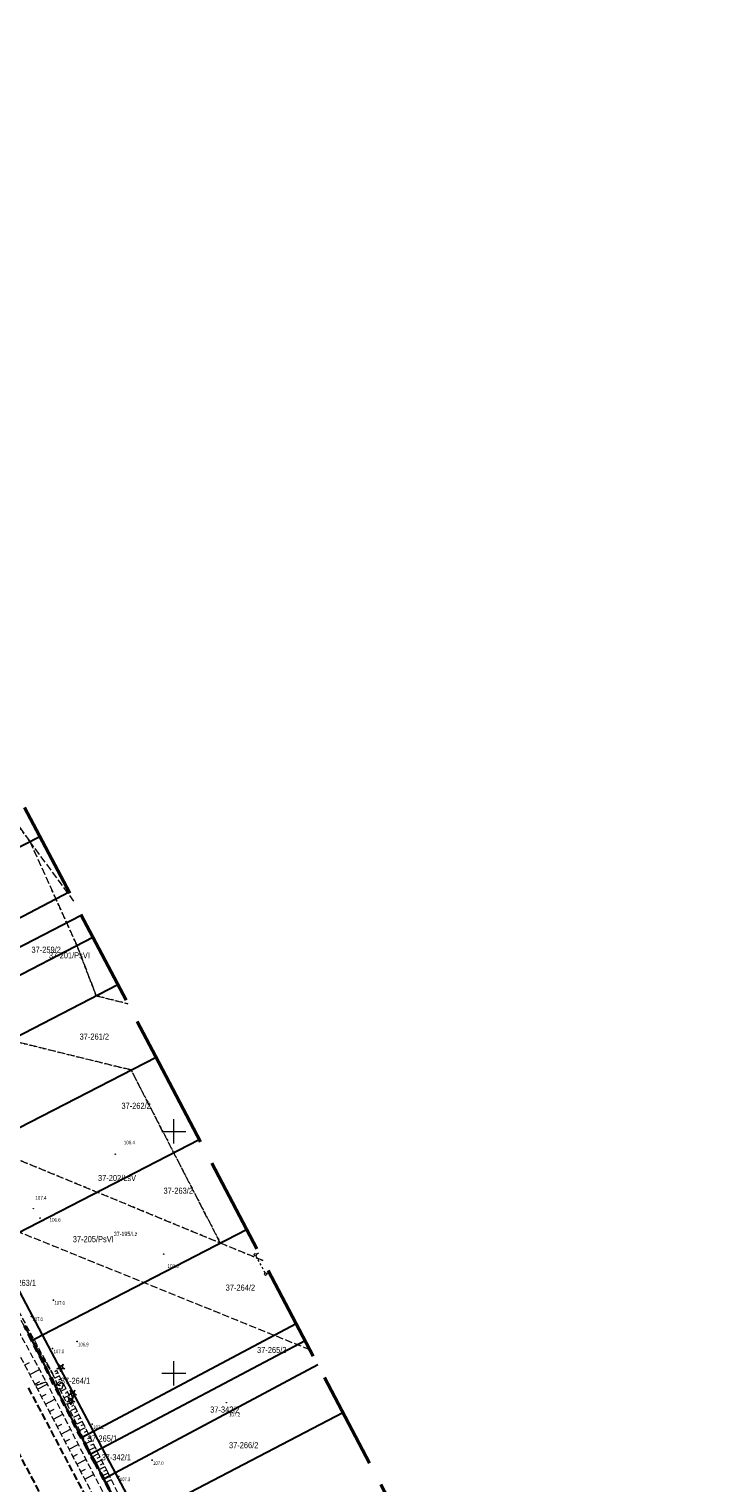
# Model space of a CAD drawing. Header units: metres. Extents: x 7529521 to 7531797, y 5723878 to 5728074.
# Tile 51 of 90: x 7530370 to 7530514, y 5726527 to 5726828. Entities that reach past the tile are written whole.
import ezdxf
from ezdxf.enums import TextEntityAlignment as Align

# ---------------------------------------------------------------- set-up
doc = ezdxf.new("R2010")
doc.units = ezdxf.units.M
for name, pattern in [('4_SUSM03_02', [0]), ('GAO', [2.5, 1.5, -1]), ('GDE', [0]), ('GUK', [2, 1.5, -0.5]), ('GUZ', [1, 0.5, -0.5]), ('L_0_05', [1.75, 1.25, -0.5]), ('L_0_06', [2, 1.5, -0.5]), ('L_0_09', [2.5, 2, -0.5])]:
    doc.linetypes.add(name, pattern=pattern)
doc.layers.get('0').update_dxf_attribs({"color": 252})
for name, color, linetype, lineweight in [('Dzialki', 80, 'GDE', 30), ('jezdnia', 252, 'L_0_06', 18), ('k', 252, 'Continuous', 18), ('Kontury', 252, 'GUK', 18), ('Numery_dzialek', 80, 'Continuous', 30), ('Numery_konturow', 252, 'Continuous', 13), ('Numery_uzytkow', 252, 'Continuous', 9), ('RTPW_T_0', 252, 'Continuous', 15), ('skarpa nieumocniona', 252, 'L_0_05', 18), ('SUSM_L_5', 252, 'Continuous', 18), ('Uzytki', 252, 'GUZ', 18), ('wysokosci_naturalne', 7, 'Continuous', 18)]:
    doc.layers.add(name, color=color, linetype=linetype, lineweight=lineweight)
doc.layers.add('EPGPO_L_0', color=7, linetype='GAO', lineweight=50, true_color=0x940094)
doc.layers.add('zakres', color=7, linetype='L_0_09', lineweight=50, true_color=0xff05ff)
doc.styles.get("Standard").update_dxf_attribs({"font": 'arial.ttf'})

# ---------------------------------------------------------------- blocks, each defined once
blk = doc.blocks.new('2_RTPW01')
at = {"linetype": 'Continuous'}
blk.add_circle((0, 0), 0.045, dxfattribs=at)
blk = doc.blocks.new('OBOP02_01')
at = {"linetype": 'Continuous', "lineweight": 18}
blk.add_hatch(color=0, dxfattribs=at).paths.add_polyline_path([(0, -0.1, 1), (0, 0.1, 1)])
at = {"color": 0, "linetype": 'Continuous', "lineweight": 18}
blk.add_circle((0, 0), 0.1, dxfattribs=at)
for centre, radius, start, end in [((-0.77, 0.25), 0.7, 101.63363, 222.66269), ((0, 0.8), 0.7, 29.84593, 150.15407), ((0.77, 0.25), 0.7, 317.33731, 78.36637), ((-0.46, -0.64), 0.71, 174.36932, 292.55725), ((0.46, -0.64), 0.71, 247.44275, 5.63068)]:
    blk.add_arc(centre, radius, start, end, dxfattribs=at)
blk = doc.blocks.new('OBOP01_01')
at = {"linetype": 'Continuous', "lineweight": 18}
blk.add_hatch(color=0, dxfattribs=at).paths.add_polyline_path([(0, -0.1, 1), (0, 0.1, 1)])
at = {"color": 0, "linetype": 'Continuous', "lineweight": 18, "flags": 128}
blk.add_lwpolyline([(0, -1.74), (-0.35, -0.48), (-1.65, -0.54), (-0.57, 0.18), (-1.02, 1.4), (0, 0.6), (1.02, 1.4), (0.57, 0.18), (1.65, -0.54), (0.35, -0.48), (0, -1.74)], dxfattribs=at)
at = {"color": 0, "linetype": 'Continuous', "lineweight": 18}
blk.add_circle((0, 0), 0.1, dxfattribs=at)
blk = doc.blocks.new('RTPW01')
at = {"linetype": 'Continuous', "lineweight": 13}
blk.add_hatch(color=0, dxfattribs=at).paths.add_polyline_path([(0, -0.09, 1), (0, 0.09, 1)])
at = {"color": 0, "linetype": 'Continuous', "lineweight": 13}
blk.add_circle((0, 0), 0.0906, dxfattribs=at)

msp = doc.modelspace()

# ---------------------------------------------------------------- linework, layer by layer
at = {"layer": 'Dzialki'}
for p, q in [((7530329.77, 5726639.15), (7530372.31, 5726660.96)), ((7530336.06, 5726627.3), (7530378.35, 5726649.48)), ((7530338.47, 5726622.74), (7530380.86, 5726644.72)), ((7530340.86, 5726618.24), (7530383.27, 5726640.14)), ((7530346.06, 5726608.44), (7530388.43, 5726630.34)), ((7530353.97, 5726593.52), (7530396.31, 5726615.34)), ((7530362.97, 5726576.56), (7530405.25, 5726598.34)), ((7530372.85, 5726557.92), (7530415.02, 5726579.75)), ((7530372.85, 5726557.92), (7530362.97, 5726576.56)), ((7530369.14, 5726559.79), (7530370.66, 5726556.79)), ((7530370.66, 5726556.79), (7530372.85, 5726557.92)), ((7530383.38, 5726538.06), (7530372.85, 5726557.92)), ((7530383.38, 5726538.06), (7530425.25, 5726560.27)), ((7530370.66, 5726556.79), (7530379.76, 5726538.87)), ((7530385.21, 5726534.62), (7530427.09, 5726556.77)), ((7530429.72, 5726551.76), (7530387.97, 5726529.42)), ((7530392.92, 5726520.01), (7530434.89, 5726541.92)), ((7530379.76, 5726538.87), (7530380.89, 5726536.74)), ((7530380.89, 5726536.74), (7530383.38, 5726538.06)), ((7530380.89, 5726536.74), (7530382.15, 5726534.4)), ((7530385.21, 5726534.62), (7530383.38, 5726538.06)), ((7530382.15, 5726534.4), (7530382.73, 5726533.3)), ((7530382.73, 5726533.3), (7530385.21, 5726534.62)), ((7530382.73, 5726533.3), (7530383.71, 5726531.47)), ((7530387.97, 5726529.42), (7530385.21, 5726534.62)), ((7530383.71, 5726531.47), (7530385.52, 5726528.11)), ((7530387.97, 5726529.42), (7530385.52, 5726528.11)), ((7530385.52, 5726528.11), (7530388.99, 5726521.62)), ((7530392.92, 5726520.01), (7530387.97, 5726529.42))]:
    msp.add_line(p, q, dxfattribs=at)
at = {"layer": 'EPGPO_L_0', "linetype": 'GAO'}
for p, q in [((7530370.66, 5726556.79), (7530369.14, 5726559.79)), ((7530379.76, 5726538.87), (7530370.66, 5726556.79)), ((7530380.89, 5726536.74), (7530379.76, 5726538.87)), ((7530382.15, 5726534.4), (7530380.89, 5726536.74)), ((7530382.73, 5726533.3), (7530382.15, 5726534.4)), ((7530383.71, 5726531.47), (7530382.73, 5726533.3)), ((7530385.52, 5726528.11), (7530383.71, 5726531.47)), ((7530388.99, 5726521.62), (7530385.52, 5726528.11))]:
    msp.add_line(p, q, dxfattribs=at)
at = {"layer": 'jezdnia', "color": 251, "lineweight": 30, "flags": 128}
for points in [[(7530369.92, 5726547), (7530380.44, 5726527.06), (7530395.42, 5726498.75), (7530406.94, 5726476.91), (7530422.86, 5726446.71), (7530434.33, 5726424.9), (7530446.28, 5726402.22), (7530458, 5726380.1), (7530470.66, 5726356.14), (7530482.6, 5726333.62), (7530497.95, 5726304.42), (7530509.9, 5726281.82), (7530518.61, 5726265.36), (7530526.03, 5726251.6), (7530533.8, 5726237.24), (7530543.58, 5726219.26), (7530548.13, 5726210.82), (7530552.38, 5726206.31)], [(7530598.88, 5726089.04), (7530595.59, 5726097.95), (7530590.03, 5726108.33), (7530588.06, 5726111.9), (7530584.25, 5726119.25), (7530579.86, 5726127.55), (7530572.34, 5726141.82), (7530564.82, 5726156.15), (7530557.13, 5726170.81), (7530549.17, 5726185.87), (7530542.49, 5726198.5), (7530536.64, 5726209.63), (7530531.27, 5726220.64), (7530523.66, 5726236.13), (7530515.91, 5726251.96), (7530510.14, 5726263.83), (7530504.02, 5726275.63), (7530490.95, 5726300.59), (7530475.48, 5726329.87), (7530463.56, 5726352.54), (7530450.86, 5726376.5), (7530439.32, 5726398.33), (7530427.1, 5726421.51), (7530415.47, 5726443.49), (7530402.57, 5726468.08), (7530400.02, 5726472.85), (7530388.04, 5726495.57), (7530373.31, 5726523.45), (7530362.9, 5726543.14)]]:
    msp.add_lwpolyline(points, dxfattribs=at)
at = {"layer": 'k', "linetype": 'Continuous', "lineweight": 18, "flags": 128}
for points in [[(7530400, 5726597.5), (7530400, 5726602.5)], [(7530397.5, 5726600), (7530402.5, 5726600)], [(7530400, 5726547.5), (7530400, 5726552.5)], [(7530397.5, 5726550), (7530402.5, 5726550)]]:
    msp.add_lwpolyline(points, dxfattribs=at)
at = {"layer": 'Kontury'}
for p, q in [((7530306.43, 5726746.58), (7530370.27, 5726659.91)), ((7530379.36, 5726647.57), (7530370.27, 5726659.91)), ((7530370.27, 5726659.91), (7530379.96, 5726638.43)), ((7530379.96, 5726638.43), (7530383.95, 5726628.03)), ((7530383.95, 5726628.03), (7530390.5, 5726626.39)), ((7530391.16, 5726612.69), (7530366.18, 5726618.84)), ((7530409.58, 5726576.94), (7530391.16, 5726612.69)), ((7530346.15, 5726603.12), (7530409.58, 5726576.94)), ((7530356.23, 5726583.99), (7530428.08, 5726554.89)), ((7530418.41, 5726573.29), (7530409.58, 5726576.94)), ((7530369.14, 5726559.79), (7530370.66, 5726556.79)), ((7530370.66, 5726556.79), (7530379.76, 5726538.87)), ((7530379.76, 5726538.87), (7530380.89, 5726536.74)), ((7530380.89, 5726536.74), (7530382.15, 5726534.4)), ((7530382.15, 5726534.4), (7530382.73, 5726533.3)), ((7530382.73, 5726533.3), (7530383.71, 5726531.47)), ((7530383.71, 5726531.47), (7530385.52, 5726528.11)), ((7530385.52, 5726528.11), (7530388.99, 5726521.62))]:
    msp.add_line(p, q, dxfattribs=at)
at = {"layer": 'skarpa nieumocniona', "color": 252, "lineweight": 18, "flags": 128}
for points in [[(7530280.13, 5726730.38), (7530290.8, 5726709.54), (7530301.96, 5726687.73), (7530309.66, 5726672.95), (7530327.44, 5726639.44), (7530335.44, 5726624.47), (7530353.08, 5726591.44), (7530362.53, 5726572.66), (7530374.91, 5726549.97), (7530361.89, 5726571.88), (7530352.2, 5726590.63), (7530334.93, 5726623.29), (7530326.84, 5726639.02), (7530309.08, 5726672.58), (7530301.71, 5726687.47), (7530290.28, 5726709.16), (7530279.12, 5726729.54), (7530274.45, 5726740.92), (7530275.13, 5726741.62)], [(7530371.44, 5726547.5), (7530359.58, 5726569.81), (7530349.42, 5726588.72), (7530332.29, 5726621.37), (7530323.72, 5726638.05), (7530306.54, 5726670.82), (7530298.56, 5726686.33), (7530287.26, 5726707.54), (7530276.57, 5726728.14), (7530270.87, 5726737.7), (7530273.75, 5726739.2), (7530278.81, 5726729.42), (7530289.35, 5726708.67), (7530300.86, 5726686.7), (7530308.6, 5726671.95), (7530326.04, 5726638.65), (7530334.52, 5726622.72), (7530351.53, 5726590.16), (7530361.22, 5726570.95), (7530373.62, 5726548.22)], [(7530386.26, 5726529.62), (7530395.61, 5726510.48), (7530400.31, 5726501.42), (7530411.18, 5726480.08), (7530421.82, 5726460.81), (7530425.65, 5726452.32), (7530431.87, 5726440.4), (7530436.73, 5726431.17), (7530440.69, 5726423.89), (7530450.19, 5726406.12), (7530456.89, 5726393.79), (7530459.46, 5726389.73), (7530532.98, 5726248.95), (7530541.46, 5726233.6), (7530546.13, 5726224.75), (7530552.86, 5726213.14), (7530552.62, 5726211.69), (7530552.1, 5726212.48), (7530545.12, 5726224.02), (7530540.44, 5726232.57), (7530535.95, 5726241.08), (7530531.81, 5726249.8), (7530461.43, 5726384.58), (7530459.02, 5726389.45), (7530456.35, 5726393.66), (7530449.62, 5726405.83), (7530439.98, 5726423.58), (7530436.12, 5726430.82), (7530431.26, 5726440.27), (7530425.13, 5726452.07), (7530420.89, 5726460.35), (7530410.5, 5726480.06), (7530399.35, 5726501.31), (7530394.61, 5726510.16), (7530385.07, 5726528.81), (7530374.91, 5726549.97), (7530375.74, 5726550.66)], [(7530543.21, 5726222.9), (7530538.34, 5726232.11), (7530533.7, 5726240.35), (7530511.95, 5726280.97), (7530499.24, 5726305.31), (7530484.05, 5726334.34), (7530471.92, 5726357.11), (7530458.95, 5726381.07), (7530447.57, 5726403.23), (7530435.55, 5726425.46), (7530424.34, 5726446.96), (7530408.22, 5726477.68), (7530396.72, 5726499.26), (7530381.74, 5726527.87), (7530371.44, 5726547.5), (7530373.62, 5726548.22), (7530383.58, 5726528.76), (7530398.52, 5726500.52), (7530409.93, 5726478.73), (7530426.19, 5726447.76), (7530437.15, 5726426.29), (7530449.2, 5726403.74), (7530460.3, 5726382.61), (7530473.97, 5726357.35), (7530485.21, 5726335.16), (7530500.28, 5726307.16), (7530501.12, 5726305.51), (7530513.75, 5726281.74), (7530535.44, 5726240.97), (7530544.62, 5726223.78), (7530551.36, 5726211.99), (7530551.73, 5726211.3), (7530549.87, 5726210.45)]]:
    msp.add_lwpolyline(points, close=True, dxfattribs=at)
at = {"layer": 'skarpa nieumocniona', "color": 252, "linetype": 'Continuous', "lineweight": 18, "flags": 128}
for points in [[(7530370.42, 5726558.2), (7530370.12, 5726558.03)], [(7530370.78, 5726557.54), (7530370.64, 5726557.47)], [(7530371.14, 5726556.88), (7530370.88, 5726556.74)], [(7530371.5, 5726556.22), (7530371.38, 5726556.16)], [(7530371.85, 5726555.57), (7530371.65, 5726555.45)], [(7530372.21, 5726554.91), (7530372.12, 5726554.86)], [(7530369.19, 5726551.73), (7530370.16, 5726552.25)], [(7530372.57, 5726554.25), (7530372.42, 5726554.16)], [(7530372.93, 5726553.59), (7530372.87, 5726553.55)], [(7530373.29, 5726552.93), (7530373.18, 5726552.87)], [(7530373.65, 5726552.27), (7530373.61, 5726552.25)], [(7530374.01, 5726551.62), (7530373.95, 5726551.58)], [(7530370.25, 5726549.75), (7530372.22, 5726550.8)], [(7530371.3, 5726547.76), (7530372.3, 5726548.29)], [(7530374.37, 5726550.96), (7530374.35, 5726550.95)], [(7530374.73, 5726550.3), (7530374.72, 5726550.29)], [(7530376.34, 5726549.46), (7530375.38, 5726548.98)], [(7530376, 5726550.13), (7530375.53, 5726549.9)], [(7530376.67, 5726548.79), (7530376.19, 5726548.55)], [(7530371.85, 5726546.73), (7530373.85, 5726547.78)], [(7530372.66, 5726545.18), (7530373.65, 5726545.7)], [(7530377.01, 5726548.12), (7530376.03, 5726547.63)], [(7530377.68, 5726546.78), (7530376.68, 5726546.28)], [(7530377.34, 5726547.45), (7530376.85, 5726547.2)], [(7530378.35, 5726545.44), (7530377.33, 5726544.93)], [(7530378.01, 5726546.11), (7530377.51, 5726545.86)], [(7530373.47, 5726543.63), (7530375.44, 5726544.66)], [(7530374.29, 5726542.08), (7530375.26, 5726542.59)], [(7530379.02, 5726544.1), (7530377.98, 5726543.57)], [(7530378.68, 5726544.77), (7530378.17, 5726544.51)], [(7530379.69, 5726542.75), (7530378.63, 5726542.22)], [(7530379.36, 5726543.42), (7530378.83, 5726543.16)], [(7530375.1, 5726540.53), (7530377.04, 5726541.55)], [(7530375.91, 5726538.98), (7530376.87, 5726539.48)], [(7530380.36, 5726541.41), (7530379.28, 5726540.87)], [(7530380.03, 5726542.08), (7530379.49, 5726541.81)], [(7530381.03, 5726540.07), (7530379.93, 5726539.52)], [(7530380.7, 5726540.74), (7530380.15, 5726540.47)], [(7530381.37, 5726539.4), (7530380.81, 5726539.12)], [(7530376.73, 5726537.43), (7530378.63, 5726538.43)], [(7530377.54, 5726535.88), (7530378.49, 5726536.38)], [(7530381.7, 5726538.73), (7530380.58, 5726538.16)], [(7530382.37, 5726537.39), (7530381.23, 5726536.81)], [(7530382.04, 5726538.06), (7530381.47, 5726537.77)], [(7530382.71, 5726536.72), (7530382.13, 5726536.43)], [(7530378.35, 5726534.33), (7530380.23, 5726535.31)], [(7530379.17, 5726532.78), (7530380.1, 5726533.27)], [(7530383.05, 5726536.05), (7530381.88, 5726535.46)], [(7530383.72, 5726534.7), (7530382.52, 5726534.11)], [(7530383.38, 5726535.37), (7530382.79, 5726535.08)], [(7530384.39, 5726533.36), (7530383.17, 5726532.76)], [(7530384.05, 5726534.03), (7530383.45, 5726533.73)], [(7530379.98, 5726531.23), (7530381.82, 5726532.2)], [(7530385.06, 5726532.02), (7530383.82, 5726531.4)], [(7530384.72, 5726532.69), (7530384.11, 5726532.39)], [(7530385.73, 5726530.68), (7530384.47, 5726530.05)], [(7530385.39, 5726531.35), (7530384.77, 5726531.04)], [(7530380.79, 5726529.68), (7530381.71, 5726530.16)], [(7530381.61, 5726528.13), (7530383.41, 5726529.08)], [(7530386.4, 5726529.34), (7530385.12, 5726528.71)], [(7530386.06, 5726530.01), (7530385.43, 5726529.69)], [(7530387.06, 5726527.99), (7530385.8, 5726527.38)], [(7530386.73, 5726528.66), (7530386.09, 5726528.35)]]:
    msp.add_lwpolyline(points, dxfattribs=at)
at = {"layer": 'SUSM_L_5', "color": 240, "linetype": '4_SUSM03_02'}
for p, q in [((7530416.92, 5726574.29), (7530417.15, 5726573.85)), ((7530417.48, 5726574.83), (7530417.03, 5726574.62)), ((7530417.35, 5726573.47), (7530417.55, 5726573.1)), ((7530417.75, 5726572.73), (7530417.95, 5726572.35)), ((7530418.15, 5726571.98), (7530418.35, 5726571.6)), ((7530418.59, 5726571.16), (7530418.82, 5726570.72)), ((7530419.16, 5726570.62), (7530419.6, 5726570.87))]:
    msp.add_line(p, q, dxfattribs=at)
at = {"layer": 'SUSM_L_5', "linetype": '4_SUSM03_02'}
for centre in [(7530416.8, 5726574.51), (7530416.8, 5726574.51), (7530418.94, 5726570.5), (7530418.94, 5726570.5)]:
    msp.add_circle(centre, 0.25, dxfattribs=at)
at = {"layer": 'Uzytki'}
for p, q in [((7530370.27, 5726659.91), (7530306.43, 5726746.58)), ((7530379.96, 5726638.43), (7530370.27, 5726659.91)), ((7530383.95, 5726628.03), (7530379.96, 5726638.43)), ((7530390.5, 5726626.39), (7530383.95, 5726628.03)), ((7530366.18, 5726618.84), (7530391.16, 5726612.69)), ((7530391.16, 5726612.69), (7530409.58, 5726576.94)), ((7530409.58, 5726576.94), (7530346.15, 5726603.12)), ((7530356.23, 5726583.99), (7530428.08, 5726554.89)), ((7530409.58, 5726576.94), (7530418.41, 5726573.29)), ((7530370.66, 5726556.79), (7530369.14, 5726559.79)), ((7530379.76, 5726538.87), (7530370.66, 5726556.79)), ((7530380.89, 5726536.74), (7530379.76, 5726538.87)), ((7530382.15, 5726534.4), (7530380.89, 5726536.74)), ((7530382.73, 5726533.3), (7530382.15, 5726534.4)), ((7530383.71, 5726531.47), (7530382.73, 5726533.3)), ((7530385.52, 5726528.11), (7530383.71, 5726531.47)), ((7530388.99, 5726521.62), (7530385.52, 5726528.11))]:
    msp.add_line(p, q, dxfattribs=at)
at = {"layer": 'wysokosci_naturalne', "color": 252}
for p in [(7530375.11, 5726565.14), (7530370.56, 5726561.77), (7530374.95, 5726555.13), (7530380, 5726556.55), (7530383.13, 5726539.49), (7530395.5, 5726532.06), (7530388.6, 5726528.68)]:
    msp.add_point(p, dxfattribs=at)
at = {"layer": 'zakres', "color": 210, "lineweight": 50, "ltscale": 10}
msp.add_lwpolyline([(7530261.4, 5726875.73), (7530322.6, 5726755.46), (7530396.21, 5726615.54), (7530480.85, 5726454.46), (7530531.36, 5726358.5), (7530617.8, 5726197.5), (7530696.38, 5726240.9), (7530727.02, 5726177.86), (7530650.3, 5726135.48), (7530686.14, 5726066.08), (7530934.48, 5725596.51)], dxfattribs=at)

# ---------------------------------------------------------------- block references
at = {"color": 74, "linetype": 'Continuous', "xscale": 0.5, "yscale": 0.5, "zscale": 0.5}
for name, p in [('OBOP01_01', (7530376.63, 5726551.18)), ('OBOP02_01', (7530376.42, 5726547.48)), ('OBOP01_01', (7530379.05, 5726545.83)), ('OBOP01_01', (7530378.7, 5726544.37))]:
    msp.add_blockref(name, p, dxfattribs=at)
at = {"layer": 'RTPW_T_0'}
for p in [(7530387.89, 5726595.29), (7530370.95, 5726584.02), (7530372.37, 5726582.07), (7530397.89, 5726574.63), (7530410.84, 5726543.94)]:
    msp.add_blockref('2_RTPW01', p, dxfattribs=at)
at = {"layer": 'wysokosci_naturalne', "color": 252, "linetype": 'Continuous', "xscale": 0.5, "yscale": 0.5, "zscale": 0.5}
for p in [(7530375.11, 5726565.14), (7530370.56, 5726561.77), (7530374.95, 5726555.13), (7530380, 5726556.55), (7530383.13, 5726539.49), (7530395.5, 5726532.06), (7530388.6, 5726528.68)]:
    msp.add_blockref('RTPW01', p, dxfattribs=at)

# ---------------------------------------------------------------- texts
at = {"layer": 'Numery_dzialek', "width": 0.7}
for s, p in [('37-259/2', (7530370.58, 5726638.18)), ('37-261/2', (7530380.52, 5726620.22)), ('37-262/2', (7530389.16, 5726605.92)), ('37-263/2', (7530397.86, 5726588.37)), ('37-263/1', (7530365.45, 5726569.32)), ('37-264/2', (7530410.7, 5726568.34)), ('37-265/2', (7530417.18, 5726555.45)), ('37-264/1', (7530376.63, 5726549.09)), ('37-342/2', (7530407.5, 5726543.14)), ('37-265/1', (7530382.2, 5726537.15)), ('37-342/1', (7530385.06, 5726533.28)), ('37-266/2', (7530411.38, 5726535.78))]:
    msp.add_text(s, height=1.26, dxfattribs=at).set_placement(p, align=Align.TOP_LEFT)
at = {"layer": 'Numery_konturow', "width": 0.7}
for s, p in [('37-201/PsVI', (7530382.65, 5726637.02)), ('37-205/PsVI', (7530387.58, 5726578.36))]:
    msp.add_text(s, height=1.26, dxfattribs=at).set_placement(p, align=Align.TOP_RIGHT)
msp.add_text('37-202/LsV', height=1.26, dxfattribs=at).set_placement((7530384.32, 5726591), align=Align.TOP_LEFT)
at = {"layer": 'Numery_uzytkow', "width": 0.7}
msp.add_text('37-195/Lz', height=0.9, dxfattribs=at).set_placement((7530387.58, 5726578.36))
at = {"layer": 'RTPW_T_0', "width": 0.7}
for s, p in [('106.4', (7530389.66, 5726597.33)), ('107.4', (7530371.39, 5726585.89)), ('106.6', (7530374.32, 5726581.36))]:
    msp.add_text(s, height=0.75, dxfattribs=at).set_placement(p)
for s, p in [('107.0', (7530398.69, 5726571.79)), ('107.2', (7530411.38, 5726541.1))]:
    msp.add_text(s, height=0.75, rotation=359.3, dxfattribs=at).set_placement(p)
at = {"layer": 'wysokosci_naturalne', "color": 252, "lineweight": 15, "width": 0.66}
for s, p in [('107.0', (7530375.33, 5726564.17)), ('107.0', (7530370.78, 5726560.79)), ('107.0', (7530375.17, 5726554.16)), ('106.9', (7530380.22, 5726555.58)), ('107.2', (7530383.35, 5726538.52)), ('107.0', (7530395.72, 5726531.08)), ('107.3', (7530388.82, 5726527.71))]:
    msp.add_text(s, height=0.75, dxfattribs=at).set_placement(p)

doc.saveas('drawing.dxf')
